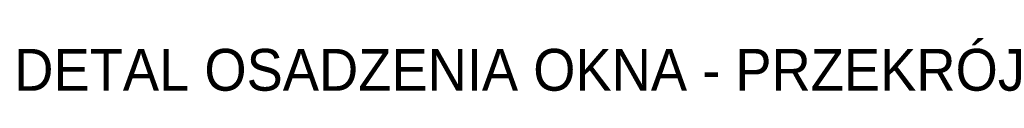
# Paper-space layout 'AD-03 DETAL MONTAŻU OKNA' of a CAD drawing. Header units: millimetres. Extents: x 0 to 420, y 0 to 297.
# Tile 10 of 40: x 50.4 to 97.49, y 114.6 to 117.29. Entities that reach past the tile are written whole.
import ezdxf
from ezdxf.xclip import XClip

# ---------------------------------------------------------------- set-up
doc = ezdxf.new("R2010")
doc.units = ezdxf.units.MM
doc.header["$MEASUREMENT"] = 0
doc.header["$XCLIPFRAME"] = 0
doc.layers.add('A_opisy PL_Nr_pióra__249', color=7, linetype='Continuous', lineweight=5, true_color=0x191919)
doc.layers.add('A_podrys', color=7, linetype='Continuous')
doc.styles.add('STYL_AUTOMATYCZNY_4', font='arial.ttf')

# ---------------------------------------------------------------- blocks, each defined once
blk = doc.blocks.new('Rysunek_1_1', base_point=(-23204.636, -13199.285))
at = {"layer": 'A_opisy PL_Nr_pióra__249', "color": 250, "linetype": 'Continuous', "lineweight": 5, "true_color": 0x191919, "insert": (50.123, 114.639), "char_height": 2, "attachment_point": 7, "style": 'STYL_AUTOMATYCZNY_4'}
blk.add_mtext('\\A1;{\\pql;\\fArial|b0|i0|c238|p0;\\W1.000000;DETAL OSADZENIA OKNA - PRZEKRÓJ\\P\\pql;\\fArial|b0|i0|c238|p0;\\W1.000000;}', dxfattribs=at)

psp = doc.layouts.new('AD-03 DETAL MONTAŻU OKNA')

# ---------------------------------------------------------------- block references
at = {"layer": 'A_podrys', "color": 37, "linetype": 'Continuous', "lineweight": 5, "true_color": 0x656532}
ref = psp.add_blockref('Rysunek_1_1', (-23204.636, -13199.285), dxfattribs=at)
XClip(ref).set_block_clipping_path([(34.9289216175, 13.2127592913), (219.0040190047, 283.3682711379)])

doc.saveas('drawing.dxf')
